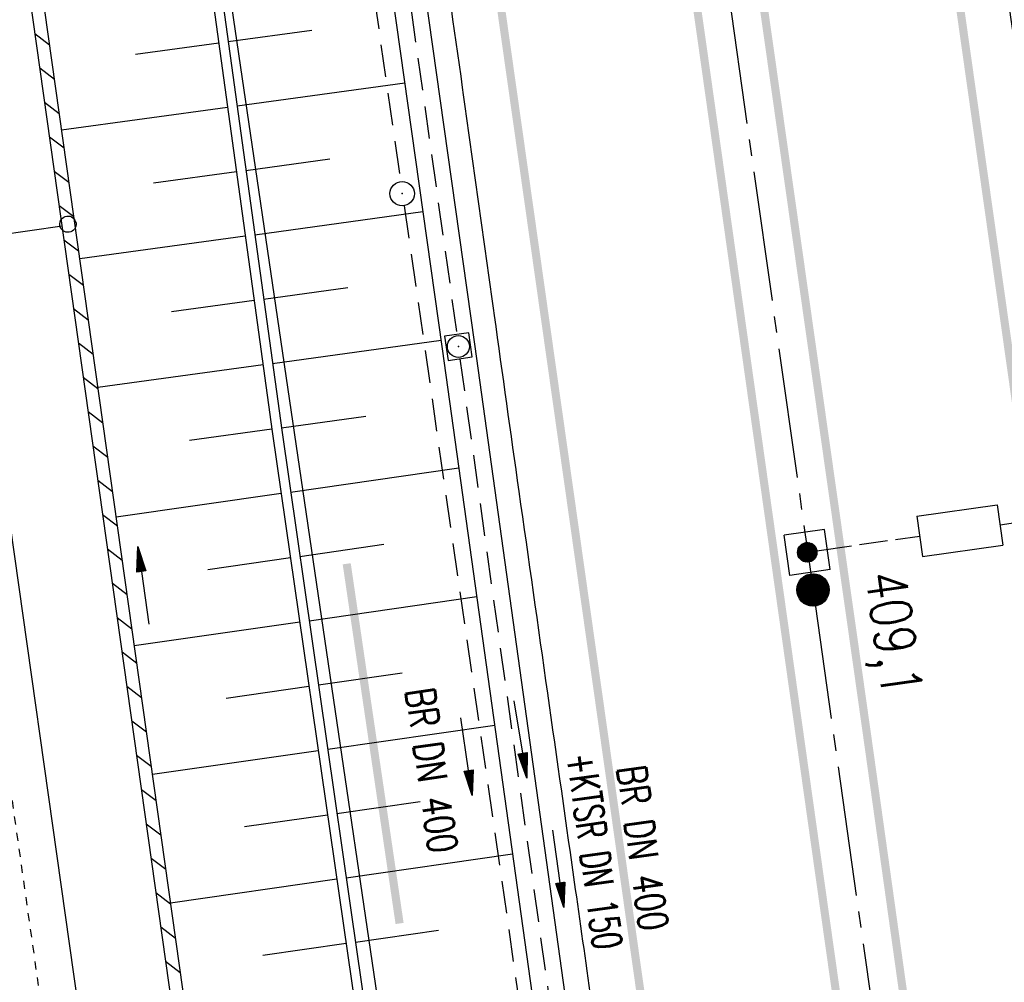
# Model space of a CAD drawing. Extents: x 446388 to 447135, y 445359 to 446567.
# Tile 57 of 80: x 446553 to 446613, y 446084 to 446143. Entities that reach past the tile are written whole.
import ezdxf
from ezdxf.enums import TextEntityAlignment as Align

# ---------------------------------------------------------------- set-up
doc = ezdxf.new("R2010")
doc.units = 0
doc.header["$LTSCALE"] = 2
doc.header["$MEASUREMENT"] = 0
for name, pattern in [('ACAD_ISO10W100W', [0.5, 0.25, -0.25]), ('ACHSE', [5.5, 4, -0.5, 0.5, -0.5]), ('AUSGEZOGEN', [0]), ('GEMARKBAB', [3.7, 2, -0.5, 0.1, -0.5, 0.1, -0.5]), ('GESTRICH-X2', [1.5, 1, -0.5])]:
    doc.linetypes.add(name, pattern=pattern)
doc.layers.get('0').update_dxf_attribs({"linetype": 'AUSGEZOGEN'})
for name, color, linetype in [('202-GEMARKGRZ', 7, 'GEMARKBAB'), ('202-GRENZL-BAB', 7, 'AUSGEZOGEN'), ('ACHSETOP', 250, 'ACHSE'), ('BOESCHG', 250, 'AUSGEZOGEN'), ('DB-Andere_Planungen', 15, 'CONTINUOUS'), ('DB-Bahnachse', 7, 'CONTINUOUS'), ('DB-Durchlässe', 15, 'CONTINUOUS'), ('DB-Gleisachse', 7, 'CONTINUOUS'), ('FBRTOP', 250, 'AUSGEZOGEN'), ('HEKT_B', 250, 'CONTINUOUS'), ('KANAL', 7, 'GESTRICH-X2'), ('MULDE', 250, 'AUSGEZOGEN'), ('PFEIL', 7, 'CONTINUOUS'), ('PFEILTOP', 200, 'AUSGEZOGEN'), ('Rinne', 200, 'CONTINUOUS'), ('SB', 1, 'CONTINUOUS'), ('SCHSYMBOL', 200, 'AUSGEZOGEN'), ('TEXTO', 4, 'CONTINUOUS')]:
    doc.layers.add(name, color=color, linetype=linetype)
doc.styles.add('ROMANS', font='romans.shx', dxfattribs={"width": 0.8})

# ---------------------------------------------------------------- blocks, each defined once
blk = doc.blocks.new('*X19')
at = {"color": 0}
for p, q in [((31.618, 172.403), (32.237, 173.022)), ((31.621, 172.476), (32.164, 173.02)), ((31.624, 172.338), (32.302, 173.016)), ((31.634, 172.561), (32.08, 173.006)), ((31.635, 172.279), (32.361, 173.005)), ((31.652, 172.224), (32.416, 172.989)), ((31.671, 172.668), (31.973, 172.97)), ((31.672, 172.174), (32.466, 172.969)), ((31.696, 172.127), (32.513, 172.945)), ((31.723, 172.084), (32.557, 172.918)), ((31.753, 172.043), (32.597, 172.887)), ((31.786, 172.006), (32.635, 172.854)), ((31.823, 171.971), (32.669, 172.818)), ((31.862, 171.94), (32.701, 172.779)), ((31.904, 171.911), (32.729, 172.736)), ((31.949, 171.886), (32.755, 172.691)), ((31.998, 171.864), (32.776, 172.642)), ((32.051, 171.846), (32.794, 172.589)), ((32.108, 171.832), (32.808, 172.532)), ((32.171, 171.824), (32.816, 172.47)), ((32.24, 171.823), (32.818, 172.401)), ((32.319, 171.831), (32.81, 172.322)), ((32.414, 171.855), (32.785, 172.227)), ((32.555, 171.926), (32.714, 172.085)), ((31.619, 153.453), (32.187, 154.021)), ((31.619, 153.383), (32.257, 154.021)), ((31.627, 153.32), (32.32, 154.014)), ((31.629, 153.534), (32.107, 154.012)), ((31.64, 153.262), (32.378, 154.001)), ((31.656, 153.632), (32.009, 153.985)), ((31.657, 153.209), (32.431, 153.983)), ((31.679, 153.16), (32.481, 153.962)), ((31.704, 153.114), (32.527, 153.937)), ((31.732, 153.071), (32.569, 153.909)), ((31.746, 153.793), (31.848, 153.894)), ((31.763, 153.032), (32.609, 153.878)), ((31.797, 152.995), (32.645, 153.844)), ((31.834, 152.961), (32.679, 153.806)), ((31.874, 152.931), (32.71, 153.766)), ((31.917, 152.903), (32.737, 153.723)), ((31.964, 152.879), (32.761, 153.677)), ((32.014, 152.858), (32.782, 153.627)), ((32.068, 152.841), (32.799, 153.573)), ((32.126, 152.829), (32.811, 153.514)), ((32.191, 152.823), (32.817, 153.45)), ((32.262, 152.824), (32.816, 153.378)), ((32.345, 152.836), (32.805, 153.296)), ((32.448, 152.868), (32.772, 153.193))]:
    blk.add_line(p, q, dxfattribs=at)
blk = doc.blocks.new('SCHILDBR')
for p, q in [((-1.25, 19), (-1.25, 21.5)), ((-1.25, 21.5), (1.25, 21.5)), ((1.25, 19), (1.25, 21.5)), ((0, 17.5), (0, 19.65)), ((-1.25, 19), (1.25, 19)), ((0, 15.25), (0, 17)), ((0, 13.25), (0, 14.75)), ((1.25, 13.25), (-1.25, 13.25)), ((-1.25, 13.25), (-1.25, 8.25)), ((1.25, 13.25), (1.25, 8.25)), ((1.25, 8.25), (-1.25, 8.25)), ((0, 6.75), (0, 8.25)), ((0, 4.5), (0, 6.25)), ((0, 1.85), (0, 4)), ((-1.25, 2.5), (1.25, 2.5)), ((-1.25, 0), (-1.25, 2.5)), ((1.25, 0), (1.25, 2.5)), ((-1.25, 0), (1.25, 0))]:
    blk.add_line(p, q)
for centre in [(0, 20.25), (0, 1.25)]:
    blk.add_circle(centre, 0.6)
blk.add_blockref('*X19', (-32.218, -152.172))
blk = doc.blocks.new('*X15')
at = {"color": 0}
for p, q in [((212.234, 257.394), (213.242, 258.402)), ((212.236, 257.466), (213.169, 258.4)), ((212.237, 257.326), (213.31, 258.399)), ((212.244, 257.262), (213.373, 258.392)), ((212.244, 257.545), (213.09, 258.391)), ((212.254, 257.202), (213.434, 258.381)), ((212.261, 257.633), (213.003, 258.375)), ((212.268, 257.145), (213.491, 258.368)), ((212.284, 257.09), (213.545, 258.351)), ((212.29, 257.732), (212.903, 258.346)), ((212.303, 257.038), (213.597, 258.333)), ((212.324, 256.988), (213.647, 258.312)), ((212.343, 257.856), (212.779, 258.293)), ((212.347, 256.941), (213.694, 258.288)), ((212.372, 256.895), (213.74, 258.263)), ((212.399, 256.852), (213.783, 258.236)), ((212.428, 256.81), (213.825, 258.207)), ((212.459, 256.77), (213.865, 258.176)), ((212.492, 256.732), (213.903, 258.143)), ((212.526, 256.696), (213.939, 258.109)), ((212.563, 256.662), (213.974, 258.073)), ((212.601, 256.629), (214.006, 258.035)), ((212.64, 256.598), (214.037, 257.995)), ((212.682, 256.569), (214.066, 257.953)), ((212.726, 256.542), (214.093, 257.91)), ((212.771, 256.517), (214.119, 257.864)), ((212.819, 256.493), (214.142, 257.817)), ((212.868, 256.472), (214.163, 257.767)), ((212.92, 256.454), (214.182, 257.715)), ((212.975, 256.437), (214.198, 257.661)), ((213.032, 256.424), (214.211, 257.603)), ((213.092, 256.414), (214.222, 257.543)), ((213.156, 256.407), (214.229, 257.479)), ((213.224, 256.404), (214.232, 257.412)), ((213.296, 256.406), (214.23, 257.339)), ((213.375, 256.414), (214.222, 257.26)), ((213.463, 256.43), (214.205, 257.173)), ((213.563, 256.46), (214.176, 257.073)), ((213.686, 256.512), (214.123, 256.949))]:
    blk.add_line(p, q, dxfattribs=at)
blk = doc.blocks.new('SRMAST2')
at = {"color": 0}
blk.add_circle((0, 0), 0.999, dxfattribs=at)
blk.add_point((0, 0), dxfattribs=at)
blk.add_blockref('*X15', (-213.233, -257.403))
blk = doc.blocks.new('GST')
at = {"color": 0}
blk.add_circle((0, 0), 0.75, dxfattribs=at)
blk.add_point((0, 0), dxfattribs=at)
blk = doc.blocks.new('10')
blk.add_blockref('GST', (0, 0))
blk = doc.blocks.new('20')
blk.add_lwpolyline([(-0.754, -0.751), (0.754, -0.751), (0.754, 0.75), (-0.754, 0.75)], close=True)
blk.add_circle((0, 0), 0.676)
blk.add_point((0, 0))
blk = doc.blocks.new('PFEIL2')
at = {"color": 0}
for p, q in [((0.88, 0.002), (-2.401, -0.012)), ((0.881, -0.271), (0.879, 0.276)), ((0.879, 0.276), (2.429, 0.009)), ((0.911, 0.27), (0.879, 0.265)), ((0.965, 0.261), (0.879, 0.246)), ((1.019, 0.252), (0.879, 0.228)), ((1.073, 0.242), (0.879, 0.209)), ((1.127, 0.233), (0.879, 0.191)), ((1.181, 0.224), (0.879, 0.172)), ((1.235, 0.214), (0.879, 0.154)), ((1.289, 0.205), (0.879, 0.135)), ((1.343, 0.196), (0.879, 0.117)), ((1.397, 0.187), (0.879, 0.098)), ((1.451, 0.177), (0.879, 0.08)), ((1.505, 0.168), (0.879, 0.061)), ((1.559, 0.159), (0.88, 0.043)), ((1.613, 0.149), (0.88, 0.024)), ((1.668, 0.14), (0.88, 0.006)), ((1.722, 0.131), (0.88, -0.013)), ((1.776, 0.121), (0.88, -0.031)), ((1.83, 0.112), (0.88, -0.05)), ((1.884, 0.103), (0.88, -0.068)), ((1.938, 0.094), (0.88, -0.087)), ((1.992, 0.084), (0.88, -0.105)), ((2.046, 0.075), (0.88, -0.124)), ((2.1, 0.066), (0.88, -0.142)), ((2.154, 0.056), (0.88, -0.161)), ((2.208, 0.047), (0.88, -0.179)), ((2.262, 0.038), (0.881, -0.198)), ((2.316, 0.029), (0.881, -0.216)), ((2.37, 0.019), (0.881, -0.235)), ((2.424, 0.01), (0.881, -0.253)), ((2.429, 0.009), (0.881, -0.271))]:
    blk.add_line(p, q, dxfattribs=at)

msp = doc.modelspace()

# ---------------------------------------------------------------- linework, layer by layer
at = {"layer": '202-GEMARKGRZ', "const_width": 0.5, "flags": 128}
msp.add_lwpolyline([(446576.064, 446087.73), (446572.808, 446109.876)], dxfattribs=at)
at = {"layer": '202-GRENZL-BAB', "flags": 128}
msp.add_lwpolyline([(446587.621, 445995.372), (446564.709, 446151.208)], dxfattribs=at)
at = {"layer": 'ACHSETOP'}
msp.add_lwpolyline([(446545.228, 446505.501), (446552.414, 446454.803), (446566.447, 446355.792), (446583.989, 446232.029), (446601.53, 446108.266), (446619.072, 445984.503), (446643.63, 445811.235), (446657.663, 445712.224), (446689.238, 445489.451), (446703.271, 445390.44), (446704.505, 445381.732)], dxfattribs=at)
at = {"layer": 'BOESCHG'}
for p, q in [((446565.504, 446142.024), (446570.666, 446142.736)), ((446559.802, 446141.252), (446564.921, 446141.958)), ((446564.92, 446141.958), (446564.921, 446141.958)), ((446566.05, 446138.062), (446576.386, 446139.486)), ((446555.241, 446136.586), (446565.467, 446137.995)), ((446565.465, 446137.995), (446565.467, 446137.995)), ((446566.597, 446134.099), (446571.771, 446134.812)), ((446560.907, 446133.329), (446566.014, 446134.033)), ((446566.013, 446134.033), (446566.014, 446134.033)), ((446567.143, 446130.136), (446577.504, 446131.565)), ((446556.359, 446128.664), (446566.56, 446130.07)), ((446566.558, 446130.07), (446566.56, 446130.07)), ((446567.689, 446126.174), (446572.876, 446126.889)), ((446562.012, 446125.406), (446567.106, 446126.108)), ((446567.105, 446126.108), (446567.106, 446126.108)), ((446568.236, 446122.211), (446578.622, 446123.643)), ((446557.476, 446120.742), (446567.653, 446122.145)), ((446567.651, 446122.145), (446567.653, 446122.145)), ((446568.782, 446118.249), (446573.978, 446118.965)), ((446563.117, 446117.482), (446568.199, 446118.183)), ((446568.198, 446118.183), (446568.199, 446118.183)), ((446569.352, 446114.29), (446579.717, 446115.784)), ((446558.603, 446112.758), (446568.769, 446114.224)), ((446568.767, 446114.223), (446568.769, 446114.224)), ((446569.922, 446110.331), (446575.095, 446111.076)), ((446564.251, 446109.531), (446569.339, 446110.265)), ((446569.338, 446110.264), (446569.339, 446110.265)), ((446570.493, 446106.372), (446580.819, 446107.86)), ((446559.72, 446104.836), (446569.91, 446106.305)), ((446569.908, 446106.305), (446569.91, 446106.305)), ((446571.064, 446102.413), (446576.217, 446103.155)), ((446565.38, 446101.611), (446570.481, 446102.346)), ((446570.48, 446102.346), (446570.481, 446102.346)), ((446571.635, 446098.453), (446581.922, 446099.937)), ((446560.838, 446096.915), (446571.052, 446098.387)), ((446571.05, 446098.387), (446571.052, 446098.387)), ((446572.206, 446094.494), (446577.339, 446095.235)), ((446566.51, 446093.691), (446571.623, 446094.428)), ((446571.622, 446094.428), (446571.623, 446094.428)), ((446572.777, 446090.535), (446583.024, 446092.013)), ((446561.956, 446088.993), (446572.193, 446090.469)), ((446572.191, 446090.469), (446572.193, 446090.469)), ((446573.347, 446086.576), (446578.462, 446087.314)), ((446567.639, 446085.771), (446572.764, 446086.51)), ((446572.763, 446086.51), (446572.764, 446086.51))]:
    msp.add_line(p, q, dxfattribs=at)
for points in [[(446518.305, 446501.685), (446524.125, 446462.778), (446528.373, 446430.849), (446535.958, 446378.312), (446541.105, 446341.386), (446544.692, 446289.887), (446549.645, 446250.914), (446555.946, 446206.569), (446561.843, 446164.276), (446568.221, 446118.013), (446572.872, 446085.753, 0.000201), (446572.872, 446085.753), (446579.921, 446037.139), (446587.407, 445984.893), (446591.432, 445950.432)], [(446645.603, 445969.056, 0.114223), (446646.789, 445968.995, 0.255228), (446647.225, 445969.344, 0.086375), (446647.457, 445970.364, 0.047577), (446647.373, 445972.252, 0.01718), (446645.584, 445982.447, -0.013039), (446643.117, 445995.858, -0.000485), (446638.865, 446023.09, -0.00293), (446638.192, 446027.599, -0.000724), (446635.694, 446045.229, -0.000884), (446633.692, 446059.69, -0.001552), (446630.722, 446081.946, 0.002372), (446628.754, 446096.507, 0.001306), (446625.917, 446116.395, -0.000878), (446621.67, 446145.992, -0.000254), (446615.925, 446186.677, -0.000386)]]:
    msp.add_lwpolyline(points, format="xyb", dxfattribs=at)
msp.add_lwpolyline([(446518.888, 446501.767), (446524.708, 446462.862), (446528.956, 446430.929), (446536.541, 446378.396), (446541.689, 446341.457), (446545.278, 446289.936), (446550.229, 446250.99), (446556.529, 446206.651), (446562.426, 446164.357), (446568.804, 446118.094), (446573.455, 446085.837), (446580.504, 446037.223), (446587.99, 445984.973), (446592.017, 445950.5)], dxfattribs=at)
at = {"layer": 'DB-Andere_Planungen', "linetype": 'Continuous'}
msp.add_ellipse((446555.637, 446130.784), major_axis=(0.354, 0.354), ratio=1, start_param=4.066813, end_param=10.349998, dxfattribs=at)
at = {"layer": 'DB-Bahnachse', "linetype": 'ACAD_ISO10W100W'}
msp.add_line((446545.738, 446140.845), (446559.49, 446043.815), dxfattribs=at)
at = {"layer": 'DB-Durchlässe'}
msp.add_line((446539.248, 446128.404), (446555.272, 446130.683), dxfattribs=at)
at = {"layer": 'DB-Gleisachse', "linetype": 'Continuous'}
msp.add_line((446549.404, 446131.011), (446564.701, 446023.081), dxfattribs=at)
at = {"layer": 'FBRTOP'}
for points in [[(446576.449, 446163.728, -0.000132), (446578.343, 446150.384, -0.000157), (446579.926, 446139.19, -0.000509), (446581.889, 446125.17, 0.000658), (446583.412, 446114.317, 0.000059), (446585.17, 446101.916, 0.000061), (446586.887, 446089.829, 0.000001), (446588.957, 446075.27, 0.000001), (446590.43, 446064.906, 0.000008), (446592.183, 446052.577, -0.000007), (446593.936, 446040.247, -0.00042), (446595.406, 446029.844, 0.000308), (446597.407, 446015.661, 0.000387), (446598.701, 446006.581, -0.000225), (446600.926, 445991.002, -0.000119), (446601.235, 445988.828, -0.000144)], [(446562.06, 446507.886), (446569.246, 446457.189, -0.000002), (446576.262, 446407.683, 0.000001), (446583.279, 446358.178, 0.000002), (446592.05, 446296.296, -0.000002), (446600.821, 446234.415, -0.000002), (446609.591, 446172.533, 0.000003), (446618.362, 446110.652, 0.000001), (446627.133, 446048.77, -0.000002), (446635.904, 445986.889, 0), (446649.168, 445893.306, 0), (446660.462, 445813.621), (446674.495, 445714.61, 0.000001), (446678.792, 445684.289, 0.000001), (446687.668, 445621.668)], [(446566.966, 446230.666, -0.000005), (446569.439, 446213.123, -0.000025)]]:
    msp.add_lwpolyline(points, format="xyb", dxfattribs=at)
at = {"layer": 'FBRTOP', "const_width": 0.5}
for points in [[(446559.09, 446507.465), (446566.275, 446456.768, -0.000002), (446573.292, 446407.262, 0.000001), (446580.308, 446357.757, 0.000002), (446589.079, 446295.875, -0.000002), (446597.85, 446233.994, -0.000002), (446606.621, 446172.112, 0.000003), (446615.391, 446110.231, 0.000001), (446624.162, 446048.349, -0.000002), (446632.933, 445986.468, 0), (446646.197, 445892.885, 0), (446657.491, 445813.2), (446671.524, 445714.189, 0.000002), (446687.312, 445602.802, -0.000002), (446703.099, 445491.416), (446717.132, 445392.405, 0.000001), (446718.367, 445383.697, 0)], [(446531.367, 446503.536), (446538.553, 446452.838, -0.000002), (446545.569, 446403.333, 0.000001), (446552.586, 446353.827, 0.000002), (446561.357, 446291.946, -0.000002), (446570.128, 446230.064, -0.000002), (446578.898, 446168.183, 0.000003), (446587.669, 446106.301, 0.000001), (446596.44, 446044.42, -0.000002), (446605.211, 445982.538, 0), (446618.474, 445888.956, 0), (446629.769, 445809.27), (446643.802, 445710.259, 0.000002), (446659.589, 445598.873, -0.000002), (446675.377, 445487.486), (446689.41, 445388.475, 0.000001), (446690.644, 445379.768, 0)]]:
    msp.add_lwpolyline(points, format="xyb", dxfattribs=at)
at = {"layer": 'FBRTOP', "const_width": 0.5, "flags": 128}
msp.add_lwpolyline([(446543.112, 446505.201), (446545.748, 446486.556), (446552.858, 446436.779), (446559.823, 446387.724), (446566.885, 446338.108), (446573.771, 446289.635), (446580.746, 446240.241), (446587.914, 446189.717), (446594.854, 446140.825), (446601.728, 446092.103), (446608.815, 446042.03), (446615.846, 445992.42), (446622.77, 445943.678), (446629.777, 445894.145), (446636.772, 445844.7), (446643.697, 445796.011), (446650.718, 445746.153), (446654.062, 445722.676), (446657.67, 445696.946), (446664.652, 445647.751), (446669.823, 445611.375), (446669.853, 445611.112)], dxfattribs=at)
msp.add_lwpolyline([(446560.332, 446413.316, -0.000179), (446565.023, 446380.431, -0.000356), (446567.359, 446363.934, -0.00001), (446574.032, 446316.55, 0.000258), (446574.285, 446314.759, 0.000002), (446578.291, 446286.517, 0.000002), (446581.322, 446265.155), (446588.244, 446216.365, 0.000012), (446588.396, 446215.296, 0), (446595.355, 446166.271, 0.000004), (446602.342, 446117.05, 0.000035), (446603.074, 446111.9, 0.000422), (446603.253, 446110.651, -0.000041), (446603.431, 446109.403, -0.000819), (446605.774, 446092.812, 0.000535), (446609.348, 446067.399, 0.000292), (446612.885, 446042.547, -0.000316), (446616.422, 446017.696, -0.000151), (446616.766, 446015.263, 0.000008), (446623.297, 445968.97, 0.000332), (446625.624, 445952.553, 0.000167), (446630.289, 445919.886)], format="xyb", dxfattribs=at)
at = {"layer": 'KANAL'}
for p, q in [((446567.688, 446192.313), (446576.125, 446133.406)), ((446571.313, 446182.594), (446579.594, 446124)), ((446576.344, 446131.906), (446585.25, 446070.313)), ((446579.781, 446122.5), (446587.938, 446064))]:
    msp.add_line(p, q, dxfattribs=at)
at = {"layer": 'MULDE'}
for points in [[(446526.645, 446502.867), (446527.826, 446494.943), (446538.227, 446421.07), (446546.758, 446361.87), (446549.431, 446340.596), (446555.203, 446302.692), (446563.425, 446243.188), (446572.197, 446183.493), (446580.677, 446123.392), (446589.024, 446063.406), (446597.209, 446005.842), (446599.465, 445988.613)], [(446560.072, 446252.839), (446561.445, 446242.906), (446570.217, 446183.207), (446578.697, 446123.114), (446587.044, 446063.128), (446594.569, 446010.199)]]:
    msp.add_lwpolyline(points, dxfattribs=at)
at = {"layer": 'PFEILTOP'}
for p, q in [((446553.596, 446142.517), (446554.502, 446141.826)), ((446553.895, 446140.402), (446554.8, 446139.711)), ((446554.193, 446138.287), (446555.099, 446137.596)), ((446554.492, 446136.172), (446555.397, 446135.481)), ((446554.79, 446134.057), (446555.695, 446133.366)), ((446555.088, 446131.942), (446555.994, 446131.251)), ((446555.387, 446129.827), (446556.292, 446129.135)), ((446555.685, 446127.712), (446556.591, 446127.02)), ((446555.984, 446125.597), (446556.889, 446124.905)), ((446556.282, 446123.482), (446557.187, 446122.79)), ((446556.58, 446121.367), (446557.486, 446120.675)), ((446556.879, 446119.252), (446557.784, 446118.56)), ((446557.177, 446117.136), (446558.083, 446116.445)), ((446557.476, 446115.021), (446558.381, 446114.33)), ((446557.774, 446112.906), (446558.679, 446112.215)), ((446558.072, 446110.791), (446558.978, 446110.1)), ((446558.371, 446108.676), (446559.276, 446107.985)), ((446558.669, 446106.561), (446559.575, 446105.87)), ((446558.968, 446104.446), (446559.873, 446103.755)), ((446559.266, 446102.331), (446560.171, 446101.64)), ((446559.564, 446100.216), (446560.47, 446099.525)), ((446559.863, 446098.101), (446560.768, 446097.41)), ((446560.161, 446095.986), (446561.067, 446095.295)), ((446560.46, 446093.871), (446561.365, 446093.18)), ((446560.758, 446091.756), (446561.663, 446091.065)), ((446561.056, 446089.641), (446561.962, 446088.949)), ((446561.355, 446087.526), (446562.26, 446086.834)), ((446561.653, 446085.411), (446562.559, 446084.719))]:
    msp.add_line(p, q, dxfattribs=at)
at = {"layer": 'Rinne', "flags": 128}
msp.add_lwpolyline([(446581.438, 445945.176), (446544.66, 446205.86), (446534.316, 446282.996), (446532.172, 446319.095), (446524.634, 446376.03, -0.000215), (446524.634, 446376.03), (446517.742, 446428.438)], format="xyb", dxfattribs=at)
at = {"layer": 'Rinne'}
msp.add_lwpolyline([(446582.23, 445945.288), (446545.452, 446205.97), (446535.112, 446283.072)], dxfattribs=at)

# ---------------------------------------------------------------- block references
at = {"layer": 'HEKT_B'}
msp.add_blockref('SRMAST2', (446601.53, 446108.266), dxfattribs=at)
at = {"layer": 'PFEIL'}
for p, rotation in [((446580.188, 446098.011), 278.240999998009), ((446585.839, 446091.108), 277.9218000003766)]:
    msp.add_blockref('PFEIL2', p, dxfattribs=dict(at, rotation=rotation))
at = {"layer": 'PFEILTOP'}
for p, rotation in [((446560.282, 446108.532), 97.76859948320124), ((446583.506, 446099.077), 279.1461881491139)]:
    msp.add_blockref('PFEIL2', p, dxfattribs=dict(at, rotation=rotation))
at = {"layer": 'SB', "rotation": 98.06683524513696}
msp.add_blockref('SCHILDBR', (446621.224, 446113.419), dxfattribs=at)
at = {"layer": 'SCHSYMBOL', "rotation": 278.0671}
for name, p in [('10', (446576.223, 446132.663)), ('20', (446579.687, 446123.253))]:
    msp.add_blockref(name, p, dxfattribs=at)

# ---------------------------------------------------------------- texts
at = {"layer": 'HEKT_B', "style": 'ROMANS', "width": 0.8}
msp.add_text('409,1', height=2.5, rotation=278.0671, dxfattribs=at).set_placement((446604.743, 446109.237))
at = {"layer": 'TEXTO', "style": 'ROMANS'}
for s, rotation, width, p in [('BR DN 400', 278.241, 0.75, (446577.146, 446097.04)), ('+KTSR DN 150', 277.9218, 0.66, (446587.175, 446092.071)), ('BR DN 400', 277.9218, 0.75, (446590.142, 446092.264))]:
    msp.add_text(s, height=1.8, rotation=rotation, dxfattribs=dict(at, width=width)).set_placement(p, align=Align.CENTER)

doc.saveas('drawing.dxf')
